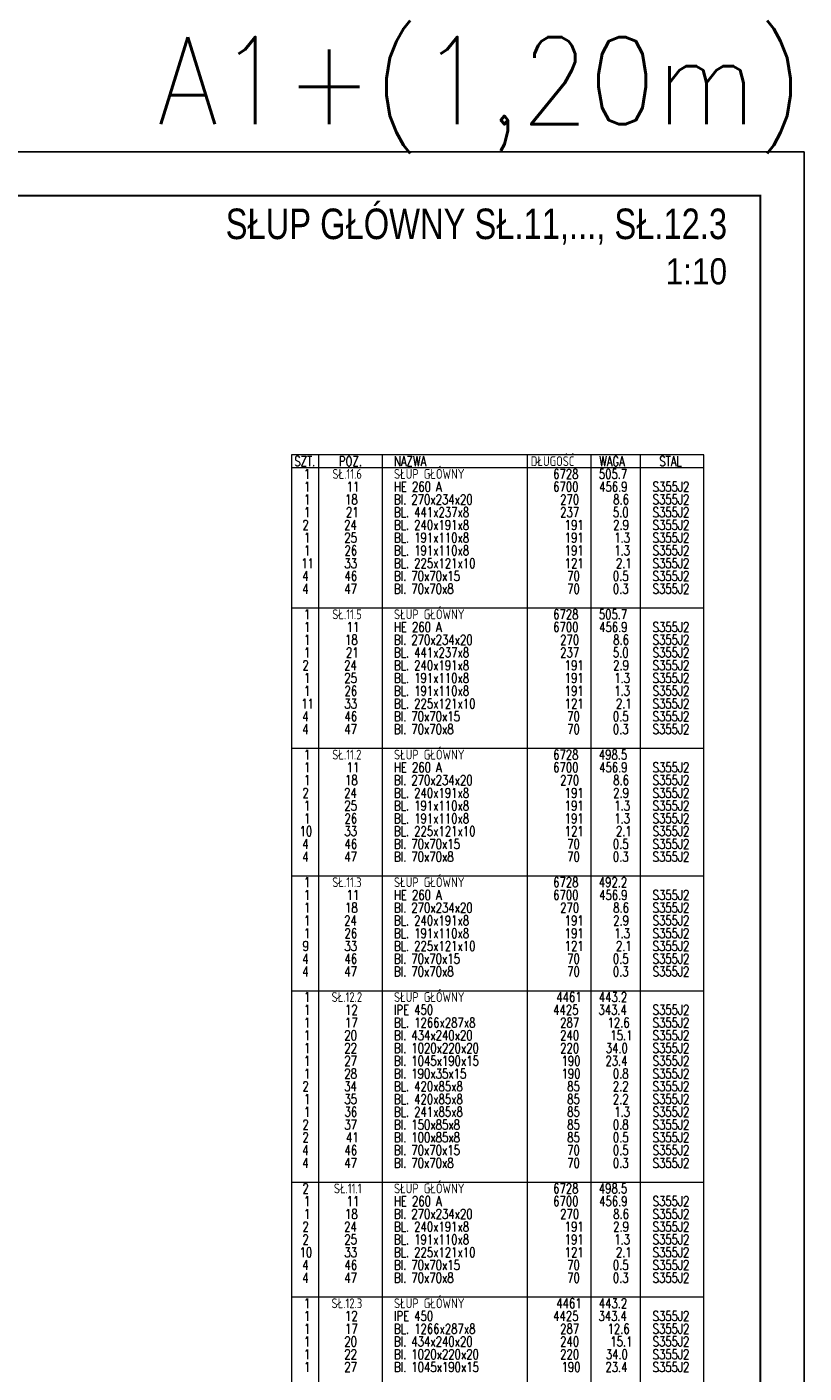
# Model space of a CAD drawing. Header units: millimetres. Extents: x 2097 to 3301, y 14853 to 15503.
# Tile 97 of 97: x 3121 to 3299, y 15195 to 15503. Entities that reach past the tile are written whole.
import ezdxf
from ezdxf.enums import TextEntityAlignment as Align

# ---------------------------------------------------------------- set-up
doc = ezdxf.new("R2010")
doc.units = ezdxf.units.MM
doc.header["$LTSCALE"] = 10
doc.layers.add('_FORMATKA', color=8, linetype='Continuous', plot=False)
for name, color, linetype, lineweight in [('_RAMKA', 7, 'Continuous', 35), ('PS_DIM', 4, 'Continuous', 13), ('PS_TEXT', 3, 'Continuous', 18)]:
    doc.layers.add(name, color=color, linetype=linetype, lineweight=lineweight)
doc.styles.add('ARIAL', font='arial.ttf')
doc.styles.add('gil', font='txt', dxfattribs={"width": 0.9})
doc.styles.add('simplex', font='simplex.shx', dxfattribs={"width": 0.75})

# ---------------------------------------------------------------- blocks, each defined once
blk = doc.blocks.new('Tytuł rysunku')
at = {"layer": 'PS_TEXT', "style": 'ARIAL', "flags": 4}
for tag, height, p in [('TYTUŁ1', 7, (-61.19, -9.34)), ('TYTUŁ2', 6, (-61.19, -19.72)), ('SKALA', 6, (-61.19, -28.72))]:
    blk.add_attdef(tag, text='', height=height, dxfattribs=at).set_placement(p, align=Align.MIDDLE_CENTER)
blk = doc.blocks.new('*X1653')
at = {"color": 7}
for p, q in [((3276.4, 15405.2), (3181.9, 15405.2)), ((3181.9, 15405.2), (3181.9, 15022.02)), ((3276.4, 15022.02), (3276.4, 15405.2))]:
    blk.add_line(p, q, dxfattribs=at)
at = {"color": 3}
for p, q in [((3188.09, 15405.2), (3188.09, 15024.95)), ((3202.71, 15405.2), (3202.71, 15024.95)), ((3235.9, 15405.2), (3235.9, 15024.95)), ((3250.53, 15405.2), (3250.53, 15024.95)), ((3261.78, 15405.2), (3261.78, 15024.95)), ((3181.9, 15402.27), (3276.4, 15402.27)), ((3181.9, 15370.1), (3276.4, 15370.1)), ((3181.9, 15337.92), (3276.4, 15337.92)), ((3181.9, 15308.67), (3276.4, 15308.67)), ((3181.9, 15282.35), (3276.4, 15282.35)), ((3181.9, 15238.47), (3276.4, 15238.47)), ((3181.9, 15212.15), (3276.4, 15212.15))]:
    blk.add_line(p, q, dxfattribs=at)
at = {"color": 1, "style": 'simplex', "width": 0.75}
for s, p in [('SZT.', (3182.59, 15402.61)), ('POZ.', (3192.79, 15402.61)), ('NAZWA', (3205.41, 15402.61)), ('DŁUGOŚĆ', (3236.74, 15402.61)), ('WAGA', (3252.41, 15402.61)), ('STAL', (3266.2, 15402.61))]:
    blk.add_text(s, height=2.25, dxfattribs=at).set_placement(p)
at = {"color": 3, "style": 'simplex', "width": 0.75}
for s, p in [('1', (3184.8, 15399.69)), ('SŁ.11.6', (3191.3, 15399.69)), ('SŁUP GŁÓWNY', (3205.41, 15399.69)), ('6728', (3241.88, 15399.69)), ('505.7', (3252.33, 15399.69)), ('1', (3184.8, 15367.51)), ('SŁ.11.5', (3191.26, 15367.51)), ('SŁUP GŁÓWNY', (3205.41, 15367.51)), ('6728', (3241.88, 15367.51)), ('505.7', (3252.33, 15367.51)), ('SŁ.11.2', (3191.26, 15335.34)), ('SŁUP GŁÓWNY', (3205.41, 15335.34)), ('1', (3184.8, 15335.34)), ('6728', (3241.88, 15335.34)), ('498.5', (3252.33, 15335.34)), ('1', (3184.8, 15306.09)), ('SŁ.11.3', (3191.26, 15306.09)), ('SŁUP GŁÓWNY', (3205.41, 15306.09)), ('6728', (3241.88, 15306.09)), ('492.2', (3252.33, 15306.09)), ('SŁ.12.2', (3191.1, 15279.76)), ('SŁUP GŁÓWNY', (3205.41, 15279.76)), ('1', (3184.8, 15279.76)), ('4461', (3242.6, 15279.76)), ('443.2', (3252.33, 15279.76)), ('2', (3184.43, 15235.89)), ('SŁ.11.1', (3191.63, 15235.89)), ('SŁUP GŁÓWNY', (3205.41, 15235.89)), ('6728', (3241.88, 15235.89)), ('498.5', (3252.33, 15235.89)), ('1', (3184.8, 15209.56)), ('SŁ.12.3', (3191.1, 15209.56)), ('SŁUP GŁÓWNY', (3205.41, 15209.56)), ('4461', (3242.6, 15209.56)), ('443.2', (3252.33, 15209.56))]:
    blk.add_text(s, height=2.25, dxfattribs=at).set_placement(p)
at = {"color": 4, "style": 'simplex', "width": 0.75}
for s, p in [('1', (3184.8, 15396.76)), ('11', (3194.56, 15396.76)), ('HE 260 A', (3205.41, 15396.76)), ('6700', (3241.88, 15396.76)), ('456.9', (3252.41, 15396.76)), ('S355J2', (3264.67, 15396.76)), ('1', (3184.8, 15393.84)), ('18', (3194.2, 15393.84)), ('Bl. 270x234x20', (3205.41, 15393.84)), ('270', (3243.49, 15393.84)), ('8.6', (3255.62, 15393.84)), ('S355J2', (3264.67, 15393.84)), ('1', (3184.8, 15390.91)), ('21', (3194.4, 15390.91)), ('BL. 441x237x8', (3205.41, 15390.91)), ('237', (3243.49, 15390.91)), ('5.0', (3255.54, 15390.91)), ('S355J2', (3264.67, 15390.91)), ('2', (3184.43, 15387.99)), ('1', (3184.8, 15385.06)), ('24', (3194, 15387.99)), ('25', (3194.04, 15385.06)), ('BL. 240x191x8', (3205.41, 15387.99)), ('BL. 191x110x8', (3205.41, 15385.06)), ('191', (3244.53, 15387.99)), ('191', (3244.53, 15385.06)), ('2.9', (3255.62, 15387.99)), ('1.3', (3255.86, 15385.06)), ('S355J2', (3264.67, 15387.99)), ('S355J2', (3264.67, 15385.06)), ('1', (3184.8, 15382.14)), ('26', (3194.08, 15382.14)), ('BL. 191x110x8', (3205.41, 15382.14)), ('191', (3244.53, 15382.14)), ('1.3', (3255.86, 15382.14)), ('S355J2', (3264.67, 15382.14)), ('11', (3184.15, 15379.21)), ('33', (3194.04, 15379.21)), ('BL. 225x121x10', (3205.41, 15379.21)), ('121', (3244.53, 15379.21)), ('2.1', (3256.26, 15379.21)), ('S355J2', (3264.67, 15379.21)), ('4', (3184.39, 15376.29)), ('46', (3194.08, 15376.29)), ('Bl. 70x70x15', (3205.41, 15376.29)), ('70', (3245.1, 15376.29)), ('0.5', (3255.54, 15376.29)), ('S355J2', (3264.67, 15376.29)), ('4', (3184.39, 15373.36)), ('47', (3194.04, 15373.36)), ('Bl. 70x70x8', (3205.41, 15373.36)), ('70', (3245.1, 15373.36)), ('0.3', (3255.54, 15373.36)), ('S355J2', (3264.67, 15373.36)), ('1', (3184.8, 15364.59)), ('11', (3194.56, 15364.59)), ('HE 260 A', (3205.41, 15364.59)), ('6700', (3241.88, 15364.59)), ('456.9', (3252.41, 15364.59)), ('S355J2', (3264.67, 15364.59)), ('1', (3184.8, 15361.66)), ('18', (3194.2, 15361.66)), ('Bl. 270x234x20', (3205.41, 15361.66)), ('270', (3243.49, 15361.66)), ('8.6', (3255.62, 15361.66)), ('S355J2', (3264.67, 15361.66)), ('1', (3184.8, 15358.74)), ('21', (3194.4, 15358.74)), ('BL. 441x237x8', (3205.41, 15358.74)), ('237', (3243.49, 15358.74)), ('5.0', (3255.54, 15358.74)), ('S355J2', (3264.67, 15358.74)), ('2', (3184.43, 15355.81)), ('24', (3194, 15355.81)), ('BL. 240x191x8', (3205.41, 15355.81)), ('191', (3244.53, 15355.81)), ('2.9', (3255.62, 15355.81)), ('S355J2', (3264.67, 15355.81)), ('1', (3184.8, 15352.89)), ('25', (3194.04, 15352.89)), ('BL. 191x110x8', (3205.41, 15352.89)), ('191', (3244.53, 15352.89)), ('1.3', (3255.86, 15352.89)), ('S355J2', (3264.67, 15352.89)), ('1', (3184.8, 15349.96)), ('26', (3194.08, 15349.96)), ('BL. 191x110x8', (3205.41, 15349.96)), ('191', (3244.53, 15349.96)), ('1.3', (3255.86, 15349.96)), ('S355J2', (3264.67, 15349.96)), ('11', (3184.15, 15347.04)), ('33', (3194.04, 15347.04)), ('BL. 225x121x10', (3205.41, 15347.04)), ('121', (3244.53, 15347.04)), ('2.1', (3256.26, 15347.04)), ('S355J2', (3264.67, 15347.04)), ('4', (3184.39, 15344.11)), ('46', (3194.08, 15344.11)), ('Bl. 70x70x15', (3205.41, 15344.11)), ('70', (3245.1, 15344.11)), ('0.5', (3255.54, 15344.11)), ('S355J2', (3264.67, 15344.11)), ('4', (3184.39, 15341.19)), ('47', (3194.04, 15341.19)), ('Bl. 70x70x8', (3205.41, 15341.19)), ('70', (3245.1, 15341.19)), ('0.3', (3255.54, 15341.19)), ('S355J2', (3264.67, 15341.19)), ('1', (3184.8, 15332.41)), ('18', (3194.2, 15329.49)), ('11', (3194.56, 15332.41)), ('HE 260 A', (3205.41, 15332.41)), ('Bl. 270x234x20', (3205.41, 15329.49)), ('6700', (3241.88, 15332.41)), ('270', (3243.49, 15329.49)), ('456.9', (3252.41, 15332.41)), ('8.6', (3255.62, 15329.49)), ('S355J2', (3264.67, 15332.41)), ('S355J2', (3264.67, 15329.49)), ('2', (3184.43, 15326.56)), ('1', (3184.8, 15329.49)), ('24', (3194, 15326.56)), ('BL. 240x191x8', (3205.41, 15326.56)), ('191', (3244.53, 15326.56)), ('2.9', (3255.62, 15326.56)), ('S355J2', (3264.67, 15326.56)), ('1', (3184.8, 15323.64)), ('25', (3194.04, 15323.64)), ('BL. 191x110x8', (3205.41, 15323.64)), ('191', (3244.53, 15323.64)), ('1.3', (3255.86, 15323.64)), ('S355J2', (3264.67, 15323.64)), ('1', (3184.8, 15320.71)), ('26', (3194.08, 15320.71)), ('BL. 191x110x8', (3205.41, 15320.71)), ('191', (3244.53, 15320.71)), ('1.3', (3255.86, 15320.71)), ('S355J2', (3264.67, 15320.71)), ('10', (3183.79, 15317.79)), ('33', (3194.04, 15317.79)), ('BL. 225x121x10', (3205.41, 15317.79)), ('121', (3244.53, 15317.79)), ('2.1', (3256.26, 15317.79)), ('S355J2', (3264.67, 15317.79)), ('4', (3184.39, 15314.86)), ('46', (3194.08, 15314.86)), ('Bl. 70x70x15', (3205.41, 15314.86)), ('70', (3245.1, 15314.86)), ('0.5', (3255.54, 15314.86)), ('S355J2', (3264.67, 15314.86)), ('4', (3184.39, 15311.94)), ('47', (3194.04, 15311.94)), ('Bl. 70x70x8', (3205.41, 15311.94)), ('70', (3245.1, 15311.94)), ('0.3', (3255.54, 15311.94)), ('S355J2', (3264.67, 15311.94)), ('1', (3184.8, 15303.16)), ('11', (3194.56, 15303.16)), ('HE 260 A', (3205.41, 15303.16)), ('6700', (3241.88, 15303.16)), ('456.9', (3252.41, 15303.16)), ('S355J2', (3264.67, 15303.16)), ('1', (3184.8, 15300.24)), ('18', (3194.2, 15300.24)), ('Bl. 270x234x20', (3205.41, 15300.24)), ('270', (3243.49, 15300.24)), ('8.6', (3255.62, 15300.24)), ('S355J2', (3264.67, 15300.24)), ('1', (3184.8, 15297.31)), ('24', (3194, 15297.31)), ('BL. 240x191x8', (3205.41, 15297.31)), ('191', (3244.53, 15297.31)), ('2.9', (3255.62, 15297.31)), ('S355J2', (3264.67, 15297.31)), ('1', (3184.8, 15294.39)), ('26', (3194.08, 15294.39)), ('BL. 191x110x8', (3205.41, 15294.39)), ('191', (3244.53, 15294.39)), ('1.3', (3255.86, 15294.39)), ('S355J2', (3264.67, 15294.39)), ('9', (3184.47, 15291.46)), ('33', (3194.04, 15291.46)), ('BL. 225x121x10', (3205.41, 15291.46)), ('121', (3244.53, 15291.46)), ('2.1', (3256.26, 15291.46)), ('S355J2', (3264.67, 15291.46)), ('4', (3184.39, 15288.54)), ('46', (3194.08, 15288.54)), ('Bl. 70x70x15', (3205.41, 15288.54)), ('70', (3245.1, 15288.54)), ('0.5', (3255.54, 15288.54)), ('S355J2', (3264.67, 15288.54)), ('4', (3184.39, 15285.61)), ('47', (3194.04, 15285.61)), ('Bl. 70x70x8', (3205.41, 15285.61)), ('70', (3245.1, 15285.61)), ('0.3', (3255.54, 15285.61)), ('S355J2', (3264.67, 15285.61)), ('1', (3184.8, 15276.84)), ('12', (3194.2, 15276.84)), ('IPE 450', (3205.41, 15276.84)), ('BL. 1266x287x8', (3205.41, 15273.91)), ('4425', (3241.88, 15276.84)), ('287', (3243.49, 15273.91)), ('343.4', (3252.25, 15276.84)), ('12.6', (3254.34, 15273.91)), ('S355J2', (3264.67, 15276.84)), ('S355J2', (3264.67, 15273.91)), ('1', (3184.8, 15273.91)), ('1', (3184.8, 15270.99)), ('20', (3194.04, 15270.99)), ('17', (3194.2, 15273.91)), ('Bl. 434x240x20', (3205.41, 15270.99)), ('240', (3243.49, 15270.99)), ('15.1', (3254.98, 15270.99)), ('S355J2', (3264.67, 15270.99)), ('1', (3184.8, 15268.06)), ('22', (3194.04, 15268.06)), ('Bl. 1020x220x20', (3205.41, 15268.06)), ('220', (3243.49, 15268.06)), ('34.0', (3253.93, 15268.06)), ('S355J2', (3264.67, 15268.06)), ('1', (3184.8, 15265.14)), ('27', (3194.04, 15265.14)), ('Bl. 1045x190x15', (3205.41, 15265.14)), ('190', (3243.81, 15265.14)), ('23.4', (3253.85, 15265.14)), ('S355J2', (3264.67, 15265.14)), ('1', (3184.8, 15262.21)), ('28', (3194.04, 15262.21)), ('Bl. 190x35x15', (3205.41, 15262.21)), ('190', (3243.81, 15262.21)), ('0.8', (3255.54, 15262.21)), ('S355J2', (3264.67, 15262.21)), ('2', (3184.43, 15259.29)), ('34', (3194, 15259.29)), ('BL. 420x85x8', (3205.41, 15259.29)), ('85', (3245.1, 15259.29)), ('2.2', (3255.54, 15259.29)), ('S355J2', (3264.67, 15259.29)), ('1', (3184.8, 15256.36)), ('35', (3194.04, 15256.36)), ('BL. 420x85x8', (3205.41, 15256.36)), ('85', (3245.1, 15256.36)), ('2.2', (3255.54, 15256.36)), ('S355J2', (3264.67, 15256.36)), ('1', (3184.8, 15253.44)), ('36', (3194.08, 15253.44)), ('BL. 241x85x8', (3205.41, 15253.44)), ('85', (3245.1, 15253.44)), ('1.3', (3255.86, 15253.44)), ('S355J2', (3264.67, 15253.44)), ('2', (3184.43, 15250.51)), ('37', (3194.04, 15250.51)), ('Bl. 150x85x8', (3205.41, 15250.51)), ('85', (3245.1, 15250.51)), ('0.8', (3255.54, 15250.51)), ('S355J2', (3264.67, 15250.51)), ('2', (3184.43, 15247.59)), ('41', (3194.4, 15247.59)), ('Bl. 100x85x8', (3205.41, 15247.59)), ('85', (3245.1, 15247.59)), ('0.5', (3255.54, 15247.59)), ('S355J2', (3264.67, 15247.59)), ('4', (3184.39, 15244.66)), ('46', (3194.08, 15244.66)), ('Bl. 70x70x15', (3205.41, 15244.66)), ('70', (3245.1, 15244.66)), ('0.5', (3255.54, 15244.66)), ('S355J2', (3264.67, 15244.66)), ('4', (3184.39, 15241.74)), ('47', (3194.04, 15241.74)), ('Bl. 70x70x8', (3205.41, 15241.74)), ('70', (3245.1, 15241.74)), ('0.3', (3255.54, 15241.74)), ('S355J2', (3264.67, 15241.74)), ('1', (3184.8, 15232.96)), ('11', (3194.56, 15232.96)), ('HE 260 A', (3205.41, 15232.96)), ('6700', (3241.88, 15232.96)), ('456.9', (3252.41, 15232.96)), ('S355J2', (3264.67, 15232.96)), ('1', (3184.8, 15230.04)), ('18', (3194.2, 15230.04)), ('Bl. 270x234x20', (3205.41, 15230.04)), ('270', (3243.49, 15230.04)), ('8.6', (3255.62, 15230.04)), ('S355J2', (3264.67, 15230.04)), ('2', (3184.43, 15227.11)), ('24', (3194, 15227.11)), ('BL. 240x191x8', (3205.41, 15227.11)), ('191', (3244.53, 15227.11)), ('2.9', (3255.62, 15227.11)), ('S355J2', (3264.67, 15227.11)), ('2', (3184.43, 15224.19)), ('25', (3194.04, 15224.19)), ('BL. 191x110x8', (3205.41, 15224.19)), ('191', (3244.53, 15224.19)), ('1.3', (3255.86, 15224.19)), ('S355J2', (3264.67, 15224.19)), ('10', (3183.79, 15221.26)), ('33', (3194.04, 15221.26)), ('BL. 225x121x10', (3205.41, 15221.26)), ('Bl. 70x70x15', (3205.41, 15218.34)), ('121', (3244.53, 15221.26)), ('2.1', (3256.26, 15221.26)), ('S355J2', (3264.67, 15221.26)), ('4', (3184.39, 15218.34)), ('4', (3184.39, 15215.41)), ('47', (3194.04, 15215.41)), ('46', (3194.08, 15218.34)), ('Bl. 70x70x8', (3205.41, 15215.41)), ('70', (3245.1, 15218.34)), ('70', (3245.1, 15215.41)), ('0.5', (3255.54, 15218.34)), ('0.3', (3255.54, 15215.41)), ('S355J2', (3264.67, 15218.34)), ('S355J2', (3264.67, 15215.41)), ('1', (3184.8, 15206.64)), ('12', (3194.2, 15206.64)), ('IPE 450', (3205.41, 15206.64)), ('4425', (3241.88, 15206.64)), ('343.4', (3252.25, 15206.64)), ('S355J2', (3264.67, 15206.64)), ('1', (3184.8, 15203.71)), ('17', (3194.2, 15203.71)), ('BL. 1266x287x8', (3205.41, 15203.71)), ('287', (3243.49, 15203.71)), ('12.6', (3254.34, 15203.71)), ('S355J2', (3264.67, 15203.71)), ('1', (3184.8, 15200.79)), ('20', (3194.04, 15200.79)), ('Bl. 434x240x20', (3205.41, 15200.79)), ('240', (3243.49, 15200.79)), ('15.1', (3254.98, 15200.79)), ('S355J2', (3264.67, 15200.79)), ('1', (3184.8, 15197.86)), ('22', (3194.04, 15197.86)), ('Bl. 1020x220x20', (3205.41, 15197.86)), ('220', (3243.49, 15197.86)), ('34.0', (3253.93, 15197.86)), ('S355J2', (3264.67, 15197.86)), ('1', (3184.8, 15194.94)), ('27', (3194.04, 15194.94)), ('Bl. 1045x190x15', (3205.41, 15194.94)), ('190', (3243.81, 15194.94)), ('23.4', (3253.85, 15194.94)), ('S355J2', (3264.67, 15194.94))]:
    blk.add_text(s, height=2.25, dxfattribs=at).set_placement(p)

msp = doc.modelspace()

# ---------------------------------------------------------------- linework, layer by layer
at = {"layer": '_FORMATKA', "lineweight": -3}
msp.add_lwpolyline([(2099.35, 14880.62), (3299.35, 14880.62), (3299.35, 15474.62), (2099.35, 15474.62)], close=True, dxfattribs=at)
at = {"layer": '_RAMKA', "lineweight": -3, "const_width": 0.5}
msp.add_lwpolyline([(2129.35, 14890.62), (3289.35, 14890.62), (3289.35, 15464.62), (2129.35, 15464.62)], close=True, dxfattribs=at)

# ---------------------------------------------------------------- block references
ref = msp.add_blockref('Tytuł rysunku', (3286.72, 15464))
ref.add_attrib('TYTUŁ1', 'SŁUP GŁÓWNY SŁ.11,..., SŁ.12.3', dxfattribs={"layer": 'PS_TEXT', "height": 7, "style": 'gil', "width": 0.8}).set_placement((3281.72, 15454.65), align=Align.RIGHT)
ref.add_attrib('TYTUŁ2', '1:10', dxfattribs={"layer": 'PS_TEXT', "height": 6, "style": 'gil', "width": 0.9}).set_placement((3281.72, 15444.27), align=Align.RIGHT)
at = {"layer": 'PS_DIM', "color": 2, "linetype": 'Continuous'}
msp.add_blockref('*X1653', (0, 0), dxfattribs=at)

# ---------------------------------------------------------------- texts
at = {"layer": '_FORMATKA', "lineweight": -3, "style": 'simplex', "width": 0.9}
msp.add_text('A1+(1,20m)', height=20, dxfattribs=at).set_placement((3299.35, 15480.97), align=Align.RIGHT)

doc.saveas('drawing.dxf')
